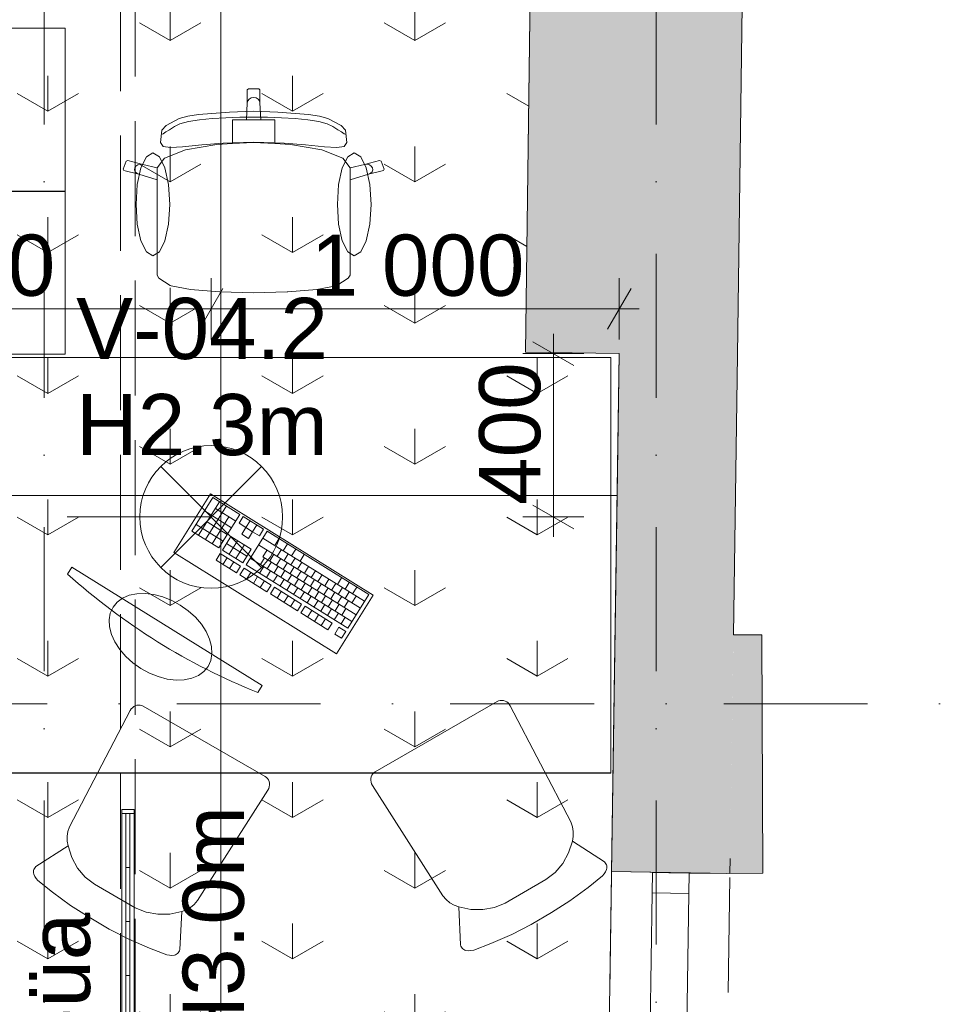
# Model space of a CAD drawing. Header units: millimetres. Extents: x -2532 to 181134, y -4151 to 53885.
# Tile 52 of 165: x 13432 to 15735, y 10108 to 12522. Entities that reach past the tile are written whole.
import ezdxf
from ezdxf.enums import TextEntityAlignment as Align

# ---------------------------------------------------------------- set-up
doc = ezdxf.new("R2010")
doc.units = ezdxf.units.MM
doc.header["$MEASUREMENT"] = 0
doc.linetypes.add('Dot & Dashed', pattern=[670.277762, 352.777767, -176.388884, 0, -141.111112])
doc.linetypes.add('Hidden Line', pattern=[391.222223, 282.222223, -109])
for name, color, linetype in [('AR - Mööbel', 7, 'Continuous'), ('AR - Seinad SS.ol', 7, 'Continuous'), ('AR - Teljed', 7, 'Continuous'), ('ARCHICAD Windows', 7, 'Continuous'), ('New_SA - ripplaed', 7, 'Continuous'), ('SA - tähistused - valgustus', 7, 'Continuous'), ('SA - valgustid', 7, 'Continuous')]:
    doc.layers.add(name, color=color, linetype=linetype)
for name, color, linetype, lineweight in [('AR - Mööbel_Pen_No__221', 252, 'Continuous', 13), ('AR - Mööbel_Pen_No__4', 8, 'Continuous', 13), ('AR - Seinad SS.ol_Pen_No__221', 252, 'Continuous', 13), ('AR - Teljed_Pen_No__4', 8, 'Continuous', 13), ('ARCHICAD Windows_Pen_No__221', 252, 'Continuous', 13), ('New_ARCHICAD Doors_Pen_No__207', 5, 'Continuous', 13), ('New_SA - ripplaed_Pen_No__207', 5, 'Continuous', 9), ('SA - tähistused - valgustus_Pen_No__105', 30, 'Continuous', 5), ('SA - valgustid_Pen_No__105', 30, 'Continuous', 5)]:
    doc.layers.add(name, color=color, linetype=linetype, lineweight=lineweight)
doc.styles.add('GENERATED_STYLE_1', font='txt')
doc.styles.add('GENERATED_STYLE_3', font='txt')
doc.dimstyles.new('GENERATED_STYLE__1', dxfattribs={"dimtxt": 150, "dimasz": 76, "dimexe": 0.18, "dimexo": 0.0625, "dimgap": 0.09, "dimtad": 1, "dimdec": 0, "dimzin": 0, "dimdsep": 46, "dimtxsty": 'GENERATED_STYLE_3', "dimblk": 'ARROWHEAD_2', "dimblk1": 'ARROWHEAD_2', "dimblk2": 'ARROWHEAD_2', "dimcen": 0.09, "dimse1": 1, "dimse2": 1, "dimclrd": 256, "dimclre": 256, "dimclrt": 256, "dimadec": 0, "dimazin": 0, "dimtfac": 1, "dimtdec": 4, "dimtmove": 0, "dimatfit": 3, "dimfxl": 0, "dimtolj": 1, "dimtzin": 0, "dimarcsym": 0})
doc.dimstyles.new('GENERATED_STYLE__2', dxfattribs={"dimtxt": 150, "dimasz": 76, "dimexe": 0.18, "dimexo": 0.0625, "dimgap": 0.09, "dimtad": 1, "dimtih": 1, "dimtoh": 1, "dimdec": 0, "dimzin": 0, "dimdsep": 46, "dimtxsty": 'GENERATED_STYLE_3', "dimblk": 'ARROWHEAD_2', "dimblk1": 'ARROWHEAD_2', "dimblk2": 'ARROWHEAD_2', "dimcen": 0.09, "dimse1": 1, "dimse2": 1, "dimclrd": 256, "dimclre": 256, "dimclrt": 256, "dimadec": 0, "dimazin": 0, "dimtfac": 1, "dimtdec": 4, "dimtmove": 0, "dimatfit": 3, "dimfxl": 0, "dimtolj": 1, "dimtzin": 0, "dimarcsym": 0})
pattern_1 = [(90, (0, 0), (-600, 0), [86.603, -259.808]), (90, (300, 173.2), (-600, 0), [86.603, -259.808]), (30, (0, 0), (-300, 519.615), [86.603, -259.808]), (30, (0, 346.4), (-300, 519.615), [86.603, -259.808]), (150, (0, 0), (300, 519.615), [86.603, -259.808]), (150, (0, 346.4), (300, 519.615), [86.603, -259.808])]

# ---------------------------------------------------------------- blocks, each defined once
blk = doc.blocks.new('Slab_124_1', base_point=(12724.7, 9555.5))
at = {"layer": 'New_SA - ripplaed_Pen_No__207', "linetype": 'Continuous'}
h = blk.add_hatch(dxfattribs=at)
h.set_pattern_fill('Grass_0001', color=256, style=0, pattern_type=2)
h.set_pattern_definition(pattern_1)
h.paths.add_polyline_path([(12724.7, 9555.5), (13924.7, 9555.5), (13924.7, 11355.5), (12724.7, 11355.5)])
at = {"layer": 'New_SA - ripplaed_Pen_No__207', "linetype": 'Continuous', "flags": 128}
blk.add_lwpolyline([(12724.7, 9555.5), (13924.7, 9555.5), (13924.7, 11355.5), (12724.7, 11355.5)], close=True, dxfattribs=at)
blk = doc.blocks.new('Slab_125_1', base_point=(13924.7, 9555.5))
at = {"layer": 'New_SA - ripplaed_Pen_No__207', "linetype": 'Continuous'}
h = blk.add_hatch(dxfattribs=at)
h.set_pattern_fill('Grass_0001', color=256, style=0, pattern_type=2)
h.set_pattern_definition(pattern_1)
h.paths.add_polyline_path([(13924.7, 9555.5), (14869.5, 9555.5), (14896.2, 11355.5), (13924.7, 11355.5)])
at = {"layer": 'New_SA - ripplaed_Pen_No__207', "linetype": 'Continuous', "flags": 128}
blk.add_lwpolyline([(13924.7, 9555.5), (14869.5, 9555.5), (14896.2, 11355.5), (13924.7, 11355.5)], close=True, dxfattribs=at)
blk = doc.blocks.new('Slab_130_1', base_point=(12724.7, 11355.5))
at = {"layer": 'New_SA - ripplaed_Pen_No__207', "linetype": 'Continuous'}
h = blk.add_hatch(dxfattribs=at)
h.set_pattern_fill('Grass_0001', color=256, style=0, pattern_type=2)
h.set_pattern_definition(pattern_1)
h.paths.add_polyline_path([(12724.7, 11355.5), (13924.7, 11355.5), (13924.7, 13155.5), (12724.7, 13155.5)])
at = {"layer": 'New_SA - ripplaed_Pen_No__207', "linetype": 'Continuous', "flags": 128}
blk.add_lwpolyline([(12724.7, 11355.5), (13924.7, 11355.5), (13924.7, 13155.5), (12724.7, 13155.5)], close=True, dxfattribs=at)
blk = doc.blocks.new('Slab_131_1', base_point=(13924.7, 11355.5))
at = {"layer": 'New_SA - ripplaed_Pen_No__207', "linetype": 'Continuous'}
h = blk.add_hatch(dxfattribs=at)
h.set_pattern_fill('Grass_0001', color=256, style=0, pattern_type=2)
h.set_pattern_definition(pattern_1)
h.paths.add_polyline_path([(13924.7, 11355.5), (14896.2, 11355.5), (14901.4, 11703.4), (14671.4, 11706.6), (14690.4, 13155.5), (13924.7, 13155.5)])
at = {"layer": 'New_SA - ripplaed_Pen_No__207', "linetype": 'Continuous', "flags": 128}
blk.add_lwpolyline([(13924.7, 11355.5), (14896.2, 11355.5), (14901.4, 11703.4), (14671.4, 11706.6), (14690.4, 13155.5), (13924.7, 13155.5)], close=True, dxfattribs=at)
blk = doc.blocks.new('Arch Top Window Opening 22')
at = {"layer": 'ARCHICAD Windows_Pen_No__221', "linetype": 'Hidden Line'}
for p, q in [((-1319.8, 290), (1319.8, 290)), ((1319.8, 0), (1319.8, 290)), ((-1319.8, 0), (1319.8, 0))]:
    blk.add_line(p, q, dxfattribs=at)
blk = doc.blocks.new('Wall_26_1', base_point=(15124.6, 7195))
at = {"layer": 'AR - Seinad SS.ol_Pen_No__221', "linetype": 'Continuous'}
blk.add_hatch(color=256, dxfattribs=at).paths.add_polyline_path([(14882.5, 10433), (15172.5, 10428.7), (15191.3, 11699.2), (14901.4, 11703.3)])
blk.add_line((14882.5, 10433), (15172.5, 10428.7), dxfattribs=at)
at = {"layer": 'AR - Seinad SS.ol_Pen_No__221', "linetype": 'Continuous', "flags": 128}
for points in [[(14901.4, 11703.3), (14882.5, 10433)], [(15181.2, 11013.7), (15191.3, 11699.2)]]:
    blk.add_lwpolyline(points, dxfattribs=at)
at = {"layer": 'ARCHICAD Windows', "linetype": 'Hidden Line', "xscale": -1, "zscale": 1000, "rotation": 269.1510671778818}
blk.add_blockref('Arch Top Window Opening 22', (14863, 9113.3), dxfattribs=at)
blk = doc.blocks.new('Wall_35_1', base_point=(15191.3, 11699.2))
at = {"layer": 'AR - Seinad SS.ol_Pen_No__221', "linetype": 'Continuous'}
blk.add_hatch(color=256, dxfattribs=at).paths.add_polyline_path([(15191.3, 11699.2), (15217.1, 13658.1), (14697, 13657.3), (14671.4, 11706.5)])
at = {"layer": 'AR - Seinad SS.ol_Pen_No__221', "linetype": 'Continuous', "flags": 128}
for points in [[(14697, 13657.3), (14671.4, 11706.5)], [(15191.3, 11699.2), (15217.1, 13658.1)], [(14671.4, 11706.5), (14901.4, 11703.3)]]:
    blk.add_lwpolyline(points, dxfattribs=at)
blk = doc.blocks.new('Wall_37_1', base_point=(15172.5, 10428.7))
at = {"layer": 'AR - Seinad SS.ol_Pen_No__221', "linetype": 'Continuous'}
blk.add_hatch(color=256, dxfattribs=at).paths.add_polyline_path([(15181.2, 11013.7), (15172.5, 10428.7), (15252.9, 10429), (15250.9, 11014)])
blk.add_line((15252.9, 10429), (15250.9, 11014), dxfattribs=at)
at = {"layer": 'AR - Seinad SS.ol_Pen_No__221', "linetype": 'Continuous', "flags": 128}
for points in [[(15250.9, 11014), (15181.2, 11013.7)], [(15172.5, 10428.7), (15252.9, 10429)]]:
    blk.add_lwpolyline(points, dxfattribs=at)
blk = doc.blocks.new('Underdesk Drawer 22')
at = {"layer": 'AR - Mööbel_Pen_No__4', "linetype": 'Continuous'}
for p, q in [((400, 600), (0, 600)), ((0, 600), (0, 0)), ((400, 0), (400, 600)), ((0, 0), (400, 0))]:
    blk.add_line(p, q, dxfattribs=at)
blk = doc.blocks.new('Chair 03 22')
at = {"layer": 'AR - Mööbel_Pen_No__4', "linetype": 'Continuous'}
for p, q in [((122.8, 512.5), (67.7, 506.5)), ((176.3, 515), (122.8, 512.5)), ((233.7, 515), (176.3, 515)), ((287.2, 512.5), (233.7, 515)), ((342.3, 506.5), (287.2, 512.5)), ((1.4, 483.7), (0.7, 480.9)), ((2.6, 486.3), (1.4, 483.7)), ((4.1, 488.7), (2.6, 486.3)), ((6, 490.8), (4.1, 488.7)), ((10.9, 494.5), (6, 490.8)), ((16.4, 497.1), (10.9, 494.5)), ((22.8, 499.4), (16.4, 497.1)), ((67.7, 506.5), (22.8, 499.4)), ((387.2, 499.4), (342.3, 506.5)), ((393.6, 497.1), (387.2, 499.4)), ((399.1, 494.5), (393.6, 497.1)), ((404, 490.8), (399.1, 494.5)), ((405.9, 488.7), (404, 490.8)), ((407.4, 486.3), (405.9, 488.7)), ((408.6, 483.7), (407.4, 486.3)), ((409.3, 480.9), (408.6, 483.7)), ((0.7, 480.9), (0.4, 478)), ((0.4, 478), (0.5, 475)), ((0.5, 475), (1.1, 472.2)), ((1.1, 472.2), (44.2, 389)), ((365.8, 389), (408.9, 472.2)), ((408.9, 472.2), (409.5, 475)), ((409.6, 478), (409.3, 480.9)), ((409.5, 475), (409.6, 478)), ((147.5, 438), (119, 434.1)), ((119, 434.1), (147.5, 438)), ((262.5, 438), (147.5, 438)), ((147.5, 438), (147.5, 438)), ((147.5, 438), (147.5, 438)), ((147.5, 438), (262.5, 438)), ((291, 434.1), (262.5, 438)), ((262.5, 438), (291, 434.1)), ((91.7, 424.3), (66.5, 409.2)), ((66.5, 409.2), (91.7, 424.3)), ((119, 434.1), (91.7, 424.3)), ((91.7, 424.3), (119, 434.1)), ((318.3, 424.3), (291, 434.1)), ((291, 434.1), (318.3, 424.3)), ((343.5, 409.2), (318.3, 424.3)), ((318.3, 424.3), (343.5, 409.2)), ((44.2, 389), (36.5, 380.1)), ((66.5, 409.2), (44.2, 389)), ((44.2, 389), (66.5, 409.2)), ((365.8, 389), (343.5, 409.2)), ((343.5, 409.2), (365.8, 389)), ((373.5, 380.1), (365.8, 389)), ((30.4, 369.8), (26.2, 358.4)), ((36.5, 380.1), (30.4, 369.8)), ((379.6, 369.8), (373.5, 380.1)), ((383.8, 358.4), (379.6, 369.8)), ((23.9, 346.3), (9.8, 25.4)), ((26.2, 358.4), (23.9, 346.3)), ((386.1, 346.3), (383.8, 358.4)), ((400.2, 25.4), (386.1, 346.3)), ((9.8, 25.4), (10.1, 21)), ((399.9, 21), (400.2, 25.4)), ((10.1, 21), (11.2, 16.7)), ((11.2, 16.7), (12.8, 12.7)), ((12.8, 12.7), (15.1, 9.1)), ((15.1, 9.1), (17.9, 6)), ((17.9, 6), (21.2, 3.4)), ((21.2, 3.4), (24.7, 1.5)), ((24.7, 1.5), (28.6, 0.4)), ((28.6, 0.4), (32.5, 0)), ((32.5, 0), (377.5, 0)), ((377.5, 0), (381.4, 0.4)), ((381.4, 0.4), (385.3, 1.5)), ((385.3, 1.5), (388.8, 3.4)), ((388.8, 3.4), (392.1, 6)), ((392.1, 6), (394.9, 9.1)), ((394.9, 9.1), (397.2, 12.7)), ((397.2, 12.7), (398.8, 16.7)), ((398.8, 16.7), (399.9, 21))]:
    blk.add_line(p, q, dxfattribs=at)
blk = doc.blocks.new('Standard grid marker')
at = {"layer": 'AR - Teljed_Pen_No__4', "linetype": 'Dot & Dashed'}
blk.add_line((1000, 0), (44867.9, 0), dxfattribs=at)
at = {"layer": 'AR - Teljed_Pen_No__4', "style": 'GENERATED_STYLE_1'}
for tag, p in [('AC_MarkerText_1_0', (-300, 14.3)), ('AC_MarkerText_1_1', (46167.9, 14.3))]:
    blk.add_attdef(tag, text='', height=250, dxfattribs=at).set_placement(p, align=Align.MIDDLE_CENTER)
blk = doc.blocks.new('Standard grid marker_5')
at = {"layer": 'AR - Teljed_Pen_No__4', "linetype": 'Dot & Dashed'}
blk.add_line((1000, 0), (22784, 0), dxfattribs=at)
at = {"layer": 'AR - Teljed_Pen_No__4', "style": 'GENERATED_STYLE_1'}
blk.add_attdef('AC_MarkerText_1', text='', height=250, rotation=270, dxfattribs=at).set_placement((-300, 12.1), align=Align.MIDDLE_CENTER)
blk = doc.blocks.new('Standard grid marker_6')
at = {"layer": 'AR - Teljed_Pen_No__4', "linetype": 'Dot & Dashed'}
blk.add_line((1000, 0), (22781.865348, 0), dxfattribs=at)
at = {"layer": 'AR - Teljed_Pen_No__4', "style": 'GENERATED_STYLE_1'}
blk.add_attdef('AC_MarkerText_1', text='', height=250, rotation=270, dxfattribs=at).set_placement((-300, 12.23), align=Align.MIDDLE_CENTER)
blk = doc.blocks.new('Monitor (LCD) 22')
at = {"layer": 'AR - Mööbel_Pen_No__4', "linetype": 'Continuous'}
for p, q in [((205.9, 170.8), (186.3, 161.6)), ((227.6, 177.5), (205.9, 170.8)), ((250.7, 181.7), (227.6, 177.5)), ((274.6, 183.1), (250.7, 181.7)), ((298.4, 181.7), (274.6, 183.1)), ((321.5, 177.5), (298.4, 181.7)), ((343.2, 170.8), (321.5, 177.5)), ((362.8, 161.6), (343.2, 170.8)), ((169.4, 150.4), (155.7, 137.3)), ((186.3, 161.6), (169.4, 150.4)), ((379.8, 150.4), (362.8, 161.6)), ((393.5, 137.3), (379.8, 150.4)), ((145.6, 122.8), (139.4, 107.4)), ((155.7, 137.3), (145.6, 122.8)), ((403.6, 122.8), (393.5, 137.3)), ((409.8, 107.4), (403.6, 122.8)), ((139.4, 107.4), (137.3, 91.5)), ((411.9, 91.5), (409.8, 107.4)), ((0, 81.5), (0, 61.5)), ((137.3, 91.5), (139.4, 75.6)), ((139.4, 75.6), (145.6, 60.2)), ((403.6, 60.2), (409.8, 75.6)), ((409.8, 75.6), (411.9, 91.5)), ((549.2, 61.5), (549.2, 81.5)), ((0, 61.5), (549.2, 61.5)), ((145.6, 60.2), (155.7, 45.8)), ((393.5, 45.8), (403.6, 60.2)), ((155.7, 45.8), (169.4, 32.7)), ((169.4, 32.7), (186.3, 21.4)), ((362.8, 21.4), (379.8, 32.7)), ((379.8, 32.7), (393.5, 45.8)), ((186.3, 21.4), (205.9, 12.3)), ((205.9, 12.3), (227.6, 5.5)), ((227.6, 5.5), (250.7, 1.4)), ((250.7, 1.4), (274.6, 0)), ((274.6, 0), (298.4, 1.4)), ((298.4, 1.4), (321.5, 5.5)), ((321.5, 5.5), (343.2, 12.3)), ((343.2, 12.3), (362.8, 21.4))]:
    blk.add_line(p, q, dxfattribs=at)
for start, end in [(90, 100.1068), (79.8932, 90)]:
    blk.add_arc((274.6, -1458.9), 1564.7, start, end, dxfattribs=at)
blk = doc.blocks.new('Keyboard 22')
at = {"layer": 'AR - Mööbel_Pen_No__4', "linetype": 'Continuous'}
for p, q in [((0, 170), (0, 0)), ((470, 170), (0, 170)), ((470, 0), (470, 170)), ((29.4, 130.9), (9.8, 130.9)), ((9.8, 130.9), (9.8, 111.5)), ((29.4, 111.5), (29.4, 130.9)), ((127.3, 130.9), (49, 130.9)), ((49, 130.9), (49, 111.5)), ((68.5, 111.5), (68.5, 130.9)), ((88.1, 111.5), (88.1, 130.9)), ((107.7, 111.5), (107.7, 130.9)), ((127.3, 111.5), (127.3, 130.9)), ((215.4, 130.9), (137.1, 130.9)), ((137.1, 130.9), (137.1, 111.5)), ((156.7, 111.5), (156.7, 130.9)), ((176.2, 111.5), (176.2, 130.9)), ((195.8, 111.5), (195.8, 130.9)), ((215.4, 111.5), (215.4, 130.9)), ((303.5, 130.9), (225.2, 130.9)), ((225.2, 130.9), (225.2, 111.5)), ((244.8, 111.5), (244.8, 130.9)), ((264.4, 111.5), (264.4, 130.9)), ((284, 111.5), (284, 130.9)), ((303.5, 111.5), (303.5, 130.9)), ((372.1, 130.9), (313.3, 130.9)), ((313.3, 130.9), (313.3, 111.5)), ((332.9, 111.5), (332.9, 130.9)), ((352.5, 111.5), (352.5, 130.9)), ((372.1, 111.5), (372.1, 130.9)), ((9.8, 111.5), (29.4, 111.5)), ((303.5, 101.8), (9.8, 101.8)), ((9.8, 101.8), (9.8, 4.8)), ((29.4, 82.4), (29.4, 101.8)), ((49, 111.5), (127.3, 111.5)), ((49, 82.4), (49, 101.8)), ((68.5, 82.4), (68.5, 101.8)), ((88.1, 82.4), (88.1, 101.8)), ((107.7, 82.4), (107.7, 101.8)), ((127.3, 82.4), (127.3, 101.8)), ((137.1, 111.5), (215.4, 111.5)), ((146.9, 82.4), (146.9, 101.8)), ((166.5, 82.4), (166.5, 101.8)), ((186, 82.4), (186, 101.8)), ((205.6, 82.4), (205.6, 101.8)), ((225.2, 111.5), (303.5, 111.5)), ((225.2, 82.4), (225.2, 101.8)), ((244.8, 82.4), (244.8, 101.8)), ((264.4, 82.4), (264.4, 101.8)), ((303.5, 4.8), (303.5, 101.8)), ((313.3, 111.5), (372.1, 111.5)), ((372.1, 101.8), (313.3, 101.8)), ((313.3, 101.8), (313.3, 63)), ((332.9, 63), (332.9, 101.8)), ((352.5, 63), (352.5, 101.8)), ((372.1, 63), (372.1, 101.8)), ((460.2, 101.8), (381.9, 101.8)), ((381.9, 101.8), (381.9, 4.8)), ((401.5, 24.2), (401.5, 101.8)), ((421, 4.8), (421, 101.8)), ((440.6, 4.8), (440.6, 101.8)), ((460.2, 4.8), (460.2, 101.8)), ((9.8, 82.4), (303.5, 82.4)), ((39.2, 63), (39.2, 82.4)), ((58.8, 63), (58.8, 82.4)), ((78.3, 63), (78.3, 82.4)), ((97.9, 63), (97.9, 82.4)), ((117.5, 63), (117.5, 82.4)), ((137.1, 63), (137.1, 82.4)), ((156.7, 63), (156.7, 82.4)), ((176.2, 63), (176.2, 82.4)), ((195.8, 63), (195.8, 82.4)), ((215.4, 63), (215.4, 82.4)), ((235, 63), (235, 82.4)), ((254.6, 63), (254.6, 82.4)), ((274.2, 63), (274.2, 82.4)), ((313.3, 82.4), (372.1, 82.4)), ((381.9, 82.4), (460.2, 82.4)), ((9.8, 63), (279.1, 63)), ((44.1, 43.6), (44.1, 63)), ((63.6, 43.6), (63.6, 63)), ((83.2, 43.6), (83.2, 63)), ((102.8, 43.6), (102.8, 63)), ((122.4, 43.6), (122.4, 63)), ((142, 43.6), (142, 63)), ((161.6, 43.6), (161.6, 63)), ((181.1, 43.6), (181.1, 63)), ((200.7, 43.6), (200.7, 63)), ((220.3, 43.6), (220.3, 63)), ((239.9, 43.6), (239.9, 63)), ((259.5, 43.6), (259.5, 63)), ((279.1, 43.6), (279.1, 63)), ((313.3, 63), (372.1, 63)), ((381.9, 63), (440.6, 63)), ((9.8, 43.6), (303.5, 43.6)), ((9.8, 24.2), (303.5, 24.2)), ((34.3, 24.2), (34.3, 43.6)), ((44.1, 4.8), (44.1, 24.2)), ((53.9, 24.2), (53.9, 43.6)), ((66.1, 4.8), (66.1, 24.2)), ((73.4, 24.2), (73.4, 43.6)), ((88.1, 4.8), (88.1, 24.2)), ((93, 24.2), (93, 43.6)), ((112.6, 24.2), (112.6, 43.6)), ((132.2, 24.2), (132.2, 43.6)), ((151.8, 24.2), (151.8, 43.6)), ((171.4, 24.2), (171.4, 43.6)), ((190.9, 24.2), (190.9, 43.6)), ((195.8, 4.8), (195.8, 24.2)), ((210.5, 24.2), (210.5, 43.6)), ((220.3, 4.8), (220.3, 24.2)), ((230.1, 24.2), (230.1, 43.6)), ((244.8, 4.8), (244.8, 24.2)), ((249.7, 24.2), (249.7, 43.6)), ((269.3, 4.8), (269.3, 24.2)), ((332.9, 24.2), (313.3, 24.2)), ((313.3, 24.2), (313.3, 4.8)), ((352.5, 43.6), (332.9, 43.6)), ((332.9, 43.6), (332.9, 24.2)), ((332.9, 4.8), (332.9, 24.2)), ((332.9, 24.2), (352.5, 24.2)), ((352.5, 24.2), (352.5, 43.6)), ((372.1, 24.2), (352.5, 24.2)), ((352.5, 4.8), (352.5, 24.2)), ((372.1, 4.8), (372.1, 24.2)), ((381.9, 43.6), (460.2, 43.6)), ((381.9, 24.2), (440.6, 24.2)), ((0, 0), (470, 0)), ((9.8, 4.8), (303.5, 4.8)), ((313.3, 4.8), (372.1, 4.8)), ((381.9, 4.8), (460.2, 4.8))]:
    blk.add_line(p, q, dxfattribs=at)
blk = doc.blocks.new('EM-21 teenindussaali lett uus')
at = {"layer": 'AR - Mööbel_Pen_No__221', "linetype": 'Continuous'}
for p, q in [((0, 1400.9), (0, 501)), ((1580, 1400.9), (0, 1400.9)), ((0, 506.3), (0, 1251)), ((0, 474.6), (0, 501)), ((0, 469), (0, 474.6)), ((0, 463.8), (0, 469)), ((0, 459), (0, 463.8)), ((0, 455), (0, 459)), ((0, 451.9), (0, 455)), ((0, 449.9), (0, 451.9)), ((0, 449), (0, 449.9)), ((1580, 449.4), (0, 449.4)), ((1580, 449), (0, 449))]:
    blk.add_line(p, q, dxfattribs=at)
blk = doc.blocks.new('Office Chair 06 22')
at = {"layer": 'AR - Mööbel_Pen_No__4', "linetype": 'Continuous'}
for p, q in [((304.4, 497.5), (307.5, 500)), ((304.4, 466.2), (304.4, 497.5)), ((307.5, 500), (320, 500)), ((332.5, 500), (320, 500)), ((335.6, 497.5), (332.5, 500)), ((335.6, 466.2), (335.6, 497.5)), ((302.6, 423.9), (304.4, 466.2)), ((304.4, 466.2), (305.6, 471)), ((305.6, 471), (309, 475.2)), ((309, 475.2), (314, 477.9)), ((314, 477.9), (320, 478.9)), ((326, 477.9), (320, 478.9)), ((331, 475.2), (326, 477.9)), ((334.4, 471), (331, 475.2)), ((335.6, 466.2), (334.4, 471)), ((337.4, 423.9), (335.6, 466.2)), ((158.4, 433.3), (185.1, 437.4)), ((185.1, 437.4), (260.6, 443.3)), ((260.6, 443.3), (320, 445.1)), ((379.4, 443.3), (320, 445.1)), ((454.9, 437.4), (379.4, 443.3)), ((481.6, 433.3), (454.9, 437.4)), ((105.7, 410.1), (137.8, 427.1)), ((139.5, 414.6), (125.9, 408.1)), ((137.8, 427.1), (158.4, 433.3)), ((160.5, 419.9), (139.5, 414.6)), ((187.3, 424.1), (160.5, 419.9)), ((218.3, 427.3), (187.3, 424.1)), ((251.8, 429.4), (218.3, 427.3)), ((286.2, 430.6), (251.8, 429.4)), ((268.1, 398.6), (268.1, 423.9)), ((268.1, 423.9), (302.6, 423.9)), ((320, 431), (286.2, 430.6)), ((302.6, 423.9), (320, 423.9)), ((320, 431), (353.8, 430.6)), ((337.4, 423.9), (320, 423.9)), ((371.9, 423.9), (337.4, 423.9)), ((353.8, 430.6), (388.2, 429.4)), ((371.9, 398.6), (371.9, 423.9)), ((388.2, 429.4), (421.7, 427.3)), ((421.7, 427.3), (452.7, 424.1)), ((452.7, 424.1), (479.5, 419.9)), ((479.5, 419.9), (500.5, 414.6)), ((502.2, 427.1), (481.6, 433.3)), ((500.5, 414.6), (514.1, 408.1)), ((534.3, 410.1), (502.2, 427.1)), ((91.5, 368.4), (94.9, 399)), ((98, 390), (94.2, 387.8)), ((94.9, 399), (105.7, 410.1)), ((104.5, 394.4), (98, 390)), ((113.8, 399.6), (104.5, 394.4)), ((125.9, 408.1), (113.8, 399.6)), ((268.1, 365.8), (268.1, 398.6)), ((371.9, 365.8), (371.9, 398.6)), ((514.1, 408.1), (526.2, 399.6)), ((526.2, 399.6), (535.5, 394.4)), ((545.1, 399), (534.3, 410.1)), ((535.5, 394.4), (542, 390)), ((542, 390), (545.8, 387.8)), ((548.5, 368.4), (545.1, 399)), ((98.4, 358.6), (91.5, 368.4)), ((192.8, 363.1), (146, 358.2)), ((152.7, 350.3), (229.4, 363.8)), ((245.4, 367.1), (192.8, 363.1)), ((229.4, 363.8), (268.1, 365.8)), ((320, 369.1), (245.4, 367.1)), ((268.1, 365.8), (320, 368.5)), ((320, 369.1), (394.6, 367.1)), ((371.9, 365.8), (320, 368.5)), ((410.6, 363.8), (371.9, 365.8)), ((394.6, 367.1), (447.2, 363.1)), ((487.3, 350.3), (410.6, 363.8)), ((447.2, 363.1), (494, 358.2)), ((541.6, 358.6), (548.5, 368.4)), ((57.4, 333.6), (73.3, 343.2)), ((73.3, 343.2), (89.2, 333.6)), ((116.2, 356), (98.4, 358.6)), ((101.3, 330.2), (152.7, 350.3)), ((146, 358.2), (116.2, 356)), ((538.7, 330.2), (487.3, 350.3)), ((494, 358.2), (523.8, 356)), ((523.8, 356), (541.6, 358.6)), ((566.7, 343.2), (550.8, 333.6)), ((582.6, 333.6), (566.7, 343.2)), ((0, 303.5), (7.7, 322.8)), ((7.7, 322.8), (11.6, 324.4)), ((11.6, 324.4), (48.2, 314.8)), ((31.5, 310.9), (36.3, 314)), ((36.3, 314), (42.1, 315.3)), ((42.1, 315.3), (48.2, 314.8)), ((43.9, 306.2), (57.4, 333.6)), ((48.2, 314.8), (83.5, 306.5)), ((83.5, 306.5), (101.3, 330.2)), ((89.2, 333.6), (102.7, 306.2)), ((550.8, 333.6), (537.3, 306.2)), ((556.5, 306.5), (538.7, 330.2)), ((591.8, 314.8), (556.5, 306.5)), ((596.1, 306.2), (582.6, 333.6)), ((628.4, 324.4), (591.8, 314.8)), ((597.9, 315.3), (591.8, 314.8)), ((603.7, 314), (597.9, 315.3)), ((608.5, 310.9), (603.7, 314)), ((632.3, 322.8), (628.4, 324.4)), ((640, 303.5), (632.3, 322.8)), ((2, 300.3), (0, 303.5)), ((38.6, 290.6), (2, 300.3)), ((27.8, 301.7), (28.6, 306.6)), ((29.5, 296.9), (27.8, 301.7)), ((28.6, 306.6), (31.5, 310.9)), ((33.3, 293.1), (29.5, 296.9)), ((38.6, 290.6), (33.3, 293.1)), ((34.9, 265.2), (43.9, 306.2)), ((83.3, 277.3), (38.6, 290.6)), ((83.3, 306.4), (83.5, 306.5)), ((83.3, 306.4), (83.3, 277.3)), ((102.7, 306.2), (111.7, 265.2)), ((537.3, 306.2), (528.3, 265.2)), ((556.7, 306.4), (556.5, 306.5)), ((556.7, 306.4), (556.7, 277.3)), ((556.7, 277.3), (601.4, 290.6)), ((605.1, 265.2), (596.1, 306.2)), ((601.4, 290.6), (638, 300.3)), ((601.4, 290.6), (606.7, 293.1)), ((606.7, 293.1), (610.5, 296.9)), ((611.4, 306.6), (608.5, 310.9)), ((610.5, 296.9), (612.2, 301.7)), ((612.2, 301.7), (611.4, 306.6)), ((638, 300.3), (640, 303.5)), ((83.3, 100.1), (83.3, 277.3)), ((556.7, 100.1), (556.7, 277.3)), ((31.7, 216.9), (34.9, 265.2)), ((111.7, 265.2), (114.8, 216.9)), ((528.3, 265.2), (525.2, 216.9)), ((608.3, 216.9), (605.1, 265.2)), ((34.9, 168.6), (31.7, 216.9)), ((114.8, 216.9), (111.7, 168.6)), ((525.2, 216.9), (528.3, 168.6)), ((605.1, 168.6), (608.3, 216.9)), ((43.9, 127.6), (34.9, 168.6)), ((111.7, 168.6), (102.7, 127.6)), ((528.3, 168.6), (537.3, 127.6)), ((596.1, 127.6), (605.1, 168.6)), ((57.4, 100.2), (43.9, 127.6)), ((102.7, 127.6), (89.2, 100.2)), ((537.3, 127.6), (550.8, 100.2)), ((582.6, 100.2), (596.1, 127.6)), ((73.3, 90.6), (57.4, 100.2)), ((89.2, 100.2), (73.3, 90.6)), ((83.3, 69.6), (83.3, 100.1)), ((550.8, 100.2), (566.7, 90.6)), ((556.7, 69.6), (556.7, 100.1)), ((566.7, 90.6), (582.6, 100.2)), ((83.3, 43.3), (83.3, 69.6)), ((556.7, 43.3), (556.7, 69.6)), ((88, 36), (83.3, 43.3)), ((115.7, 18), (88, 36)), ((524.3, 18), (552, 36)), ((552, 36), (556.7, 43.3)), ((117.9, 17.3), (115.7, 18)), ((165.3, 8.2), (117.9, 17.3)), ((236.3, 2.2), (165.3, 8.2)), ((237.4, 2.1), (236.3, 2.2)), ((320, 0), (237.4, 2.1)), ((320, 0), (402.6, 2.1)), ((402.6, 2.1), (403.7, 2.2)), ((403.7, 2.2), (474.7, 8.2)), ((474.7, 8.2), (522.1, 17.3)), ((522.1, 17.3), (524.3, 18))]:
    blk.add_line(p, q, dxfattribs=at)
blk = doc.blocks.new('Pendant Lamp 22')
at = {"layer": 'SA - valgustid_Pen_No__105', "linetype": 'Continuous'}
for p, q in [((-123.7, 123.7), (123.7, -123.7)), ((-123.7, -123.7), (123.7, 123.7))]:
    blk.add_line(p, q, dxfattribs=at)
for start, end in [(0, 180), (180, 0)]:
    blk.add_arc((0, 0), 175, start, end, dxfattribs=at)
blk = doc.blocks.new('Fluorescent Lamp 22')
at = {"layer": 'SA - valgustid_Pen_No__105', "linetype": 'Continuous'}
for p, q in [((1210, 30), (0, 30)), ((0, 30), (0, 0)), ((10, 0), (10, 30)), ((1200, 0), (1200, 30)), ((1210, 0), (1210, 30)), ((0, 0), (1210, 0)), ((10, 20), (1200, 20)), ((10, 10), (10, 20)), ((10, 20), (1200, 20)), ((10, 10), (1200, 10)), ((10, 10), (1200, 10)), ((142.2, 10), (142.2, 20)), ((274.4, 10), (274.4, 20)), ((406.7, 10), (406.7, 20)), ((538.9, 10), (538.9, 20)), ((671.1, 10), (671.1, 20)), ((803.3, 10), (803.3, 20)), ((935.6, 10), (935.6, 20)), ((1067.8, 10), (1067.8, 20)), ((1200, 10), (1200, 20))]:
    blk.add_line(p, q, dxfattribs=at)
blk = doc.blocks.new('Beam_208_1', base_point=(13696.8, 12647))
at = {"layer": 'SA - valgustid_Pen_No__105', "linetype": 'Hidden Line'}
for p, q in [((13714.7, 12664.9), (13714.7, 8738)), ((13678.9, 12629.1), (13678.9, 8773.8))]:
    blk.add_line(p, q, dxfattribs=at)
blk = doc.blocks.new('*D2318')
at = {"layer": 'SA - tähistused - valgustus_Pen_No__105', "linetype": 'Continuous'}
for p, q in [((12600.9, 11738), (12600.9, 11888)), ((13900.9, 11738), (13900.9, 11888)), ((12629.8, 11863), (12572, 11763)), ((13929.8, 11863), (13872, 11763)), ((12600.9, 11813), (13900.9, 11813))]:
    blk.add_line(p, q, dxfattribs=at)
at = {"layer": 'SA - tähistused - valgustus_Pen_No__105', "insert": (12994.4, 11843), "char_height": 150, "attachment_point": 7, "style": 'GENERATED_STYLE_3'}
blk.add_mtext('\\A1;{\\pql;\\fArial|b0|i0|c0|p34;1\xa0300}', dxfattribs=at)
blk = doc.blocks.new('ARROWHEAD_2')
at = {"linetype": 'Continuous'}
for p, q in [((-0.378, -0.655), (0.378, 0.655)), ((0, 0), (-1, 0))]:
    blk.add_line(p, q, dxfattribs=at)
blk = doc.blocks.new('*D2319')
at = {"layer": 'SA - tähistused - valgustus_Pen_No__105', "linetype": 'Continuous'}
for p, q in [((13900.9, 11738), (13900.9, 11888)), ((14901.4, 11738), (14901.4, 11888)), ((13929.8, 11863), (13872, 11763)), ((14872.5, 11763), (14930.2, 11863)), ((13900.9, 11813), (14901.4, 11813)), ((14901.4, 11813), (14950.3, 11813))]:
    blk.add_line(p, q, dxfattribs=at)
at = {"layer": 'SA - tähistused - valgustus_Pen_No__105', "insert": (14144.7, 11843), "char_height": 150, "attachment_point": 7, "style": 'GENERATED_STYLE_3'}
blk.add_mtext('\\A1;{\\pql;\\fArial|b0|i0|c0|p34;1\xa0000}', dxfattribs=at)
blk = doc.blocks.new('*D2320')
at = {"layer": 'SA - tähistused - valgustus_Pen_No__105', "linetype": 'Continuous'}
for p, q in [((14739.8, 11703.3), (14739.8, 11752.2)), ((14789.8, 11674.4), (14689.8, 11732.2)), ((14814.8, 11703.3), (14664.8, 11703.3)), ((14739.8, 11302.8), (14739.8, 11703.3)), ((14689.8, 11331.7), (14789.8, 11274)), ((14814.8, 11302.8), (14664.8, 11302.8)), ((14739.8, 11253.9), (14739.8, 11302.8))]:
    blk.add_line(p, q, dxfattribs=at)
at = {"layer": 'SA - tähistused - valgustus_Pen_No__105', "insert": (14709.8, 11332.3), "char_height": 150, "attachment_point": 7, "rotation": 90, "style": 'GENERATED_STYLE_3'}
blk.add_mtext('\\A1;{\\pql;\\fArial|b0|i0|c0|p34;400}', dxfattribs=at)
blk = doc.blocks.new('Label_116_1', base_point=(13696.8, 10052.9))
at = {"layer": 'SA - tähistused - valgustus_Pen_No__105', "insert": (13831.1, 9476.2), "char_height": 150, "attachment_point": 1, "rotation": 90, "style": 'GENERATED_STYLE_3'}
blk.add_mtext('\\A1;{\\pql;\\pt0,105000;\\fArial|b0|i0|c0|p34;V-10 H3.0m\\fArial|b0|i0|c0|p34;\\A1{\\H.66x;\\S^  ;}\\fArial|b0|i0|c0|p34;\\fArial|b0|i0|c0|p34;\\A1{\\H.66x;\\S^  ;}\\fArial|b0|i0|c0|p34; \\fArial|b0|i0|c0|p34;\\fArial|b0|i0|c0|p34;\\fArial|b0|i0|c0|p34;\\fArial|b0|i0|c0|p34;\\fArial|b0|i0|c0|p34;\\fArial|b0|i0|c0|p34;\\fArial|b0|i0|c0|p34;\\fArial|b0|i0|c0|p34;\\fArial|b0|i0|c0|p34;\\fArial|b0|i0|c0|p34;\\fArial|b0|i0|c0|p34;\\fArial|b0|i0|c0|p34;\\fArial|b0|i0|c0|p34;\\fArial|b0|i0|c0|p34;\\fArial|b0|i0|c0|p34;\\fArial|b0|i0|c0|p34;\\fArial|b0|i0|c0|p34;\\fArial|b0|i0|c0|p34;\\fArial|b0|i0|c0|p34;\\fArial|b0|i0|c0|p34;\\fArial|b0|i0|c0|p34;\\fArial|b0|i0|c0|p34;\\fArial|b0|i0|c0|p34;\\fArial|b0|i0|c0|p34;\\fArial|b0|i0|c0|p34;\\fArial|b0|i0|c0|p34;\\fArial|b0|i0|c0|p34;\\fArial|b0|i0|c0|p34;\\fArial|b0|i0|c0|p34;\\fArial|b0|i0|c0|p34;\\fArial|b0|i0|c0|p34;\\fArial|b0|i0|c0|p34;\\fArial|b0|i0|c0|p34;\\fArial|b0|i0|c0|p34;\\fArial|b0|i0|c0|p34;\\fArial|b0|i0|c0|p34;\\fArial|b0|i0|c0|p34;\\fArial|b0|i0|c0|p34;\\fArial|b0|i0|c0|p34;\\fArial|b0|i0|c0|p34;\\fArial|b0|i0|c0|p34;\\fArial|b0|i0|c0|p34;\\fArial|b0|i0|c0|p34;}', dxfattribs=at)
blk = doc.blocks.new('Label_220_1', base_point=(13900.9, 11302.8))
at = {"layer": 'SA - tähistused - valgustus_Pen_No__105', "char_height": 150, "attachment_point": 1, "style": 'GENERATED_STYLE_3'}
for s, insert in [('\\A1;{\\pql;\\pt0,105000;\\fArial|b0|i0|c0|p34;V-04.2\\fArial|b0|i0|c0|p34;\\A1{\\H.66x;\\S^  ;}\\fArial|b0|i0|c0|p34;\\fArial|b0|i0|c0|p34;\\A1{\\H.66x;\\S^  ;}\\fArial|b0|i0|c0|p34; \\fArial|b0|i0|c0|p34;\\fArial|b0|i0|c0|p34;\\fArial|b0|i0|c0|p34;\\fArial|b0|i0|c0|p34;\\fArial|b0|i0|c0|p34;\\fArial|b0|i0|c0|p34;\\fArial|b0|i0|c0|p34;\\fArial|b0|i0|c0|p34;\\fArial|b0|i0|c0|p34;\\fArial|b0|i0|c0|p34;\\fArial|b0|i0|c0|p34;\\fArial|b0|i0|c0|p34;\\fArial|b0|i0|c0|p34;\\fArial|b0|i0|c0|p34;\\fArial|b0|i0|c0|p34;\\fArial|b0|i0|c0|p34;\\fArial|b0|i0|c0|p34;\\fArial|b0|i0|c0|p34;\\fArial|b0|i0|c0|p34;\\fArial|b0|i0|c0|p34;\\fArial|b0|i0|c0|p34;\\fArial|b0|i0|c0|p34;\\fArial|b0|i0|c0|p34;\\fArial|b0|i0|c0|p34;\\fArial|b0|i0|c0|p34;\\fArial|b0|i0|c0|p34;\\fArial|b0|i0|c0|p34;\\fArial|b0|i0|c0|p34;\\fArial|b0|i0|c0|p34;\\fArial|b0|i0|c0|p34;\\fArial|b0|i0|c0|p34;\\fArial|b0|i0|c0|p34;\\fArial|b0|i0|c0|p34;\\fArial|b0|i0|c0|p34;\\fArial|b0|i0|c0|p34;\\fArial|b0|i0|c0|p34;\\fArial|b0|i0|c0|p34;\\fArial|b0|i0|c0|p34;\\fArial|b0|i0|c0|p34;\\fArial|b0|i0|c0|p34;\\fArial|b0|i0|c0|p34;\\fArial|b0|i0|c0|p34;\\fArial|b0|i0|c0|p34;}', (13569.7, 11840)), ('\\A1;{\\pql;\\pt0,105000;\\fArial|b0|i0|c0|p34;H2.3m \\fArial|b0|i0|c0|p34;\\A1{\\H.66x;\\S^  ;}\\fArial|b0|i0|c0|p34;\\fArial|b0|i0|c0|p34;\\A1{\\H.66x;\\S^  ;}\\fArial|b0|i0|c0|p34;\\fArial|b0|i0|c0|p34;\\fArial|b0|i0|c0|p34;\\fArial|b0|i0|c0|p34;\\fArial|b0|i0|c0|p34;\\fArial|b0|i0|c0|p34;\\fArial|b0|i0|c0|p34;\\fArial|b0|i0|c0|p34;\\fArial|b0|i0|c0|p34;\\fArial|b0|i0|c0|p34;\\fArial|b0|i0|c0|p34;\\fArial|b0|i0|c0|p34;\\fArial|b0|i0|c0|p34;\\fArial|b0|i0|c0|p34;\\fArial|b0|i0|c0|p34;\\fArial|b0|i0|c0|p34;\\fArial|b0|i0|c0|p34;\\fArial|b0|i0|c0|p34;\\fArial|b0|i0|c0|p34;\\fArial|b0|i0|c0|p34;\\fArial|b0|i0|c0|p34;\\fArial|b0|i0|c0|p34;\\fArial|b0|i0|c0|p34;\\fArial|b0|i0|c0|p34;\\fArial|b0|i0|c0|p34;\\fArial|b0|i0|c0|p34;\\fArial|b0|i0|c0|p34;\\fArial|b0|i0|c0|p34;\\fArial|b0|i0|c0|p34;\\fArial|b0|i0|c0|p34;\\fArial|b0|i0|c0|p34;\\fArial|b0|i0|c0|p34;\\fArial|b0|i0|c0|p34;\\fArial|b0|i0|c0|p34;\\fArial|b0|i0|c0|p34;\\fArial|b0|i0|c0|p34;\\fArial|b0|i0|c0|p34;\\fArial|b0|i0|c0|p34;\\fArial|b0|i0|c0|p34;\\fArial|b0|i0|c0|p34;\\fArial|b0|i0|c0|p34;\\fArial|b0|i0|c0|p34;\\fArial|b0|i0|c0|p34;\\fArial|b0|i0|c0|p34;}', (13569.7, 11604.3))]:
    blk.add_mtext(s, dxfattribs=dict(at, insert=insert))
blk = doc.blocks.new('Label_339_1', base_point=(13319.8, 9980.4))
at = {"layer": 'SA - tähistused - valgustus_Pen_No__105', "insert": (13454, 9586.8), "char_height": 150, "attachment_point": 1, "rotation": 90, "style": 'GENERATED_STYLE_3'}
blk.add_mtext('\\A1;{\\pql;\\pt0,105000;\\fArial|b0|i0|c0|p34;V-10-üa\\fArial|b0|i0|c0|p34;\\A1{\\H.66x;\\S^  ;}\\fArial|b0|i0|c0|p34;\\fArial|b0|i0|c0|p34;\\A1{\\H.66x;\\S^  ;}\\fArial|b0|i0|c0|p34; \\fArial|b0|i0|c0|p34;\\fArial|b0|i0|c0|p34;\\fArial|b0|i0|c0|p34;\\fArial|b0|i0|c0|p34;\\fArial|b0|i0|c0|p34;\\fArial|b0|i0|c0|p34;\\fArial|b0|i0|c0|p34;\\fArial|b0|i0|c0|p34;\\fArial|b0|i0|c0|p34;\\fArial|b0|i0|c0|p34;\\fArial|b0|i0|c0|p34;\\fArial|b0|i0|c0|p34;\\fArial|b0|i0|c0|p34;\\fArial|b0|i0|c0|p34;\\fArial|b0|i0|c0|p34;\\fArial|b0|i0|c0|p34;\\fArial|b0|i0|c0|p34;\\fArial|b0|i0|c0|p34;\\fArial|b0|i0|c0|p34;\\fArial|b0|i0|c0|p34;\\fArial|b0|i0|c0|p34;\\fArial|b0|i0|c0|p34;\\fArial|b0|i0|c0|p34;\\fArial|b0|i0|c0|p34;\\fArial|b0|i0|c0|p34;\\fArial|b0|i0|c0|p34;\\fArial|b0|i0|c0|p34;\\fArial|b0|i0|c0|p34;\\fArial|b0|i0|c0|p34;\\fArial|b0|i0|c0|p34;\\fArial|b0|i0|c0|p34;\\fArial|b0|i0|c0|p34;\\fArial|b0|i0|c0|p34;\\fArial|b0|i0|c0|p34;\\fArial|b0|i0|c0|p34;\\fArial|b0|i0|c0|p34;\\fArial|b0|i0|c0|p34;\\fArial|b0|i0|c0|p34;\\fArial|b0|i0|c0|p34;\\fArial|b0|i0|c0|p34;\\fArial|b0|i0|c0|p34;\\fArial|b0|i0|c0|p34;\\fArial|b0|i0|c0|p34;}', dxfattribs=at)
blk = doc.blocks.new('Arch Double Door_ 2 Sidelights_ Transom 22[63]_1')
at = {"layer": 'New_ARCHICAD Doors_Pen_No__207', "linetype": 'Continuous'}
for p, q in [((15172.5, 10428.1), (15173.1, 10465.1)), ((15172.5, 10428.1), (15173.1, 10465.1)), ((14982.5, 10430.9), (14981.8, 10380.9)), ((15072.5, 10429.6), (14982.5, 10430.9)), ((15072.5, 10429.6), (15022.5, 10430.3)), ((15072.5, 10429.6), (15022.5, 10430.3)), ((15071.8, 10379.6), (15072.5, 10429.6)), ((15172.5, 10428.1), (15072.5, 10429.6)), ((15172.5, 10428.1), (15072.5, 10429.6)), ((15172.5, 10428.1), (15072.5, 10429.6)), ((14981.8, 10380.9), (14976.9, 10052)), ((15071.8, 10379.6), (14981.8, 10380.9)), ((14981.8, 10380.9), (15071.8, 10379.6)), ((15066.9, 10050.6), (15071.8, 10379.6))]:
    blk.add_line(p, q, dxfattribs=at)
blk = doc.blocks.new('Wall_374_1', base_point=(15172.5, 10428.7))
at = {"layer": 'AR - Seinad SS.ol_Pen_No__221', "linetype": 'Continuous'}
blk.add_hatch(color=256, dxfattribs=at).paths.add_polyline_path([(15022.5, 10430.9), (15022.5, 10430.3), (15172.5, 10428.1), (15172.5, 10428.7)])
for p, q in [((15172.5, 10428.1), (15173.1, 10465.1)), ((15072.5, 10429.6), (15022.5, 10430.3)), ((15172.5, 10428.1), (15072.5, 10429.6)), ((15172.5, 10428.1), (15072.5, 10429.6))]:
    blk.add_line(p, q, dxfattribs=at)
at = {"layer": 'AR - Seinad SS.ol_Pen_No__221', "linetype": 'Continuous', "flags": 128}
blk.add_lwpolyline([(15172.5, 10428.1), (15172.5, 10428.7)], dxfattribs=at)
at = {"layer": 'New_ARCHICAD Doors_Pen_No__207', "linetype": 'Continuous'}
blk.add_blockref('Arch Double Door_ 2 Sidelights_ Transom 22[63]_1', (0, 0), dxfattribs=at)

msp = doc.modelspace()

# ---------------------------------------------------------------- linework, layer by layer
at = {"layer": 'SA - tähistused - valgustus_Pen_No__105', "linetype": 'Dot & Dashed'}
msp.add_line((13900.9, 11302.8), (8700.9, 11302.8), dxfattribs=at)

# ---------------------------------------------------------------- block references
at = {"layer": 'AR - Mööbel', "linetype": 'Continuous', "xscale": -1, "zscale": 1000}
for name, p, rotation in [('Underdesk Drawer 22', (13543.4, 12501.1), 90), ('Chair 03 22', (14275, 10661.6), 209.9999999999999)]:
    msp.add_blockref(name, p, dxfattribs=dict(at, rotation=rotation))
at = {"layer": 'AR - Mööbel', "linetype": 'Continuous', "zscale": 1000}
msp.add_blockref('Office Chair 06 22', (13685, 11852.4), dxfattribs=at)
for name, p, rotation in [('Underdesk Drawer 22', (12943.4, 12101.6), 270), ('Keyboard 22', (14298, 11111.2), 148.0843188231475), ('Monitor (LCD) 22', (14058.3, 10941.5), 148.0843188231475), ('Chair 03 22', (14061.4, 10650.1), 150)]:
    msp.add_blockref(name, p, dxfattribs=dict(at, rotation=rotation))
at = {"layer": 'AR - Mööbel', "linetype": 'Continuous', "xscale": -1.009585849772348, "yscale": 1.070751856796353, "zscale": 1000}
msp.add_blockref('EM-21 teenindussaali lett uus', (14880.9, 10194), dxfattribs=at)
at = {"layer": 'AR - Seinad SS.ol'}
for name, p in [('Wall_35_1', (15191.3, 11699.2)), ('Wall_26_1', (15124.6, 7195)), ('Wall_37_1', (15172.5, 10428.7)), ('Wall_374_1', (15172.5, 10428.7))]:
    msp.add_blockref(name, p, dxfattribs=at)
at = {"layer": 'AR - Teljed', "linetype": 'Continuous', "zscale": 1000, "rotation": 90}
for name, p in [('Standard grid marker_5', (13491.5, -1471.7)), ('Standard grid marker_6', (14991.5, -1471.7))]:
    msp.add_blockref(name, p, dxfattribs=at)
at = {"layer": 'AR - Teljed', "linetype": 'Continuous', "zscale": 1000}
msp.add_blockref('Standard grid marker', (-1931.8, 10844.8), dxfattribs=at)
at = {"layer": 'New_SA - ripplaed', "linetype": 'Continuous'}
for name, p in [('Slab_130_1', (12724.7, 11355.5)), ('Slab_131_1', (13924.7, 11355.5)), ('Slab_124_1', (12724.7, 9555.5)), ('Slab_125_1', (13924.7, 9555.5))]:
    msp.add_blockref(name, p, dxfattribs=at)
at = {"layer": 'SA - tähistused - valgustus', "linetype": 'Continuous'}
for name, p in [('Label_220_1', (13900.9, 11302.8)), ('Label_339_1', (13319.8, 9980.4)), ('Label_116_1', (13696.8, 10052.9))]:
    msp.add_blockref(name, p, dxfattribs=at)
at = {"layer": 'SA - valgustid'}
msp.add_blockref('Beam_208_1', (13696.8, 12647), dxfattribs=at)
at = {"layer": 'SA - valgustid', "linetype": 'Continuous', "zscale": 1000}
msp.add_blockref('Pendant Lamp 22', (13900.9, 11302.8), dxfattribs=at)
at = {"layer": 'SA - valgustid', "linetype": 'Continuous', "zscale": 1000, "rotation": 89.99999999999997}
msp.add_blockref('Fluorescent Lamp 22', (13711.8, 9375.4), dxfattribs=at)

# ---------------------------------------------------------------- dimensions: what is measured, and where the dimension line sits
at = {"layer": 'SA - tähistused - valgustus', "linetype": 'Continuous'}
for base, p1, p2, picture, middle in [((13900.9, 11813), (12600.9, 11302.8), (13900.9, 11302.8), '*D2318', (13258.4, 11918)), ((14901.3667, 11813.0219), (13900.8887, 11302.8381), (14901.3667, 11703.2915), '*D2319', (14408.6712, 11918.0219))]:
    dim = msp.add_linear_dim(base=base, p1=p1, p2=p2, dimstyle='GENERATED_STYLE__2', dxfattribs=at)
    dim.commit()
    dim.dimension.update_dxf_attribs({"geometry": picture, "text_midpoint": middle, "dimtype": 160})
dim = msp.add_linear_dim(base=(14739.8147, 11703.2915), p1=(13900.8887, 11302.8381), p2=(14901.3667, 11703.2915), angle=90, dimstyle='GENERATED_STYLE__1', dxfattribs=at)
dim.commit()
dim.dimension.update_dxf_attribs({"geometry": '*D2320', "text_midpoint": (14634.8147, 11508.0861), "dimtype": 160, "text_rotation": 90})

doc.saveas('drawing.dxf')
